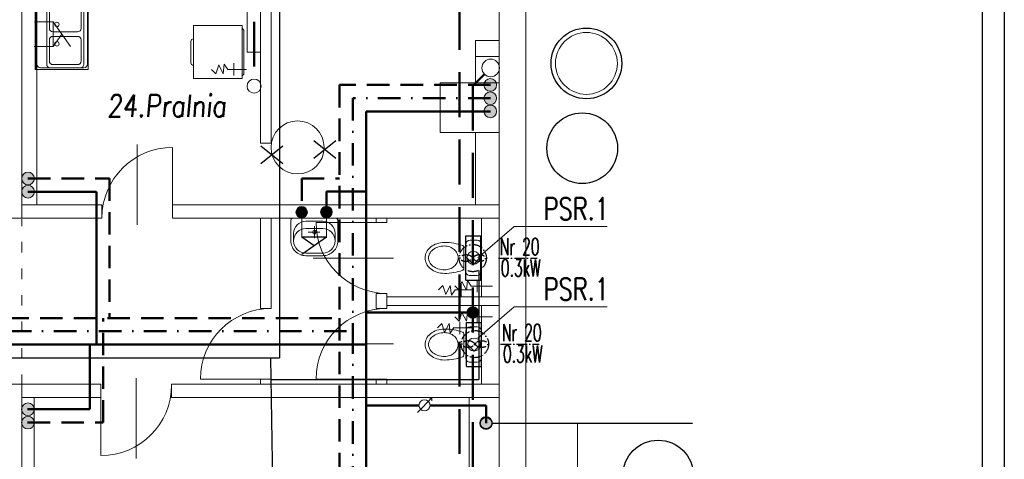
# Model space of a CAD drawing. Header units: millimetres. Extents: x -6513 to 30474, y -6915 to 65597.
# Tile 35 of 256: x 7268 to 8381, y -3173 to -2676. Entities that reach past the tile are written whole.
import ezdxf

# ---------------------------------------------------------------- set-up
doc = ezdxf.new("R2010")
doc.units = ezdxf.units.MM
for name, pattern in [('ACAD_ISO03W100', [30, 12, -18]), ('ACAD_ISO10W100', [18, 12, -3, 0, -3]), ('DASHDOTX2', [50.8, 25.4, -12.7, 0, -12.7]), ('DASHEDX2', [38.1, 25.4, -12.7])]:
    doc.linetypes.add(name, pattern=pattern)
doc.layers.get('0').update_dxf_attribs({"color": 8})
for name, color, linetype, lineweight in [('A_cienka', 8, 'Continuous', 5), ('A_przerywana', 8, 'ACAD_ISO03W100', 5), ('A_widok', 8, 'Continuous', 13), ('CH-KS-WEWN-ISTN-PION-NR', 8, 'Continuous', 20), ('CH-KS-WEWN-ISTN-PRZEWÓD-EL-POMOCNICZE', 8, 'Continuous', 9), ('CH-KS-WEWN-ISTN-PRZYBORY', 8, 'Continuous', 9), ('CH-KS-WEWN-ISTN-PRZYBORY-USUŃ-ZNAK', 8, 'Continuous', 25), ('CH-KS-WEWN-PION', 8, 'Continuous', 20), ('CH-KS-WEWN-PION-NR', 8, 'Continuous', 25), ('CH-KS-WEWN-PODEJŚCIA', 8, 'Continuous', 20), ('CH-KS-WEWN-PRZEWÓD-NAD-POSADZKĄ', 8, 'DASHEDX2', 50), ('CH-KS-WEWN-PRZYBORY', 8, 'Continuous', 20), ('CH-KS-WEWN-URZĄDZENIA', 8, 'Continuous', 20), ('CH-KS-WEWN-URZĄDZENIA-NR', 8, 'Continuous', 25), ('CH-KS-WEWN-URZĄDZENIA-NR-ODNOSNIK', 8, 'Continuous', 13), ('CH-W-WEWN-INOX-BATERIE', 8, 'Continuous', 20), ('CH-W-WEWN-INOX-PION', 8, 'Continuous', 20), ('CH-W-WEWN-INOX-PION-NR', 8, 'Continuous', 25), ('CH-W-WEWN-INOX-PIONIK', 8, 'Continuous', 20), ('CH-W-WEWN-INOX-PRZEWÓD-CIEPŁA', 8, 'DASHEDX2', 50), ('CH-W-WEWN-INOX-PRZEWÓD-CYRKULACJA', 8, 'DASHDOTX2', 50), ('CH-W-WEWN-INOX-PRZEWÓD-ZIMNA', 8, 'Continuous', 50), ('CH-W-WEWN-ISTN-BATERIE', 8, 'Continuous', 9), ('CH-W-ZEWN-ISTN-OPIS-ODNOŚNIK', 8, 'Continuous', 13), ('CH-W-ZEWN-ISTN-PRZEWÓD', 8, 'Continuous', 25), ('E_oświetlenie', 1, 'Continuous', 30), ('E_technologia', 1, 'ACAD_ISO10W100', 30), ('R-TABELKA', 8, 'Continuous', 25)]:
    doc.layers.add(name, color=color, linetype=linetype, lineweight=lineweight)
doc.styles.add('ROMANSS', font='romans.shx', dxfattribs={"width": 0.8, "oblique": 5})
doc.styles.add('SIMPLEXD', font='SIMPLEX.SHX', dxfattribs={"width": 0.6})

# ---------------------------------------------------------------- blocks, each defined once
blk = doc.blocks.new('drzwi schem')
at = {"color": 252}
blk.add_line((0, 0), (0, 1), dxfattribs=at)
at = {"color": 252, "ltscale": 10}
blk.add_line((0.5, -0.093), (0.5, 1.04), dxfattribs=at)
at = {"color": 252}
blk.add_arc((0, 0), 1, 0, 90, dxfattribs=at)
blk = doc.blocks.new('MU-STOJĄCA')
at = {"layer": 'CH-KS-WEWN-ISTN-PRZYBORY'}
for p, q in [((15, 0), (-15, 0)), ((-20, -5), (-20, -13)), ((20, -5), (20, -13)), ((15, -18), (-15, -18)), ((12.1, -20), (-12.1, -20))]:
    blk.add_line(p, q, dxfattribs=at)
for points in [[(13.5, -42, 0.086436), (12.4, -35.9, 0.092654), (9.5, -31, 0.103059), (5.1, -27.6, 0.111854), (0, -26.4, 0.111854), (-5.1, -27.6, 0.103059), (-9.5, -31, 0.092654), (-12.4, -35.9, 0.086436), (-13.5, -42, 0.086436)], [(-17.5, -42, 0.07974), (-16.1, -50.6, 0.08865), (-12.4, -57.6, 0.10507), (-6.5, -62.4, 0.120602), (0, -64, 0.120602), (6.5, -62.4, 0.10507), (12.4, -57.6, 0.08865), (16.1, -50.6, 0.07974), (17.5, -42, 0.07974)], [(-13.5, -42, 0.07974), (-12.3, -49.4, 0.08865), (-9.2, -55.1, 0.10507), (-4.6, -58.9, 0.120602), (0, -60, 0.120602), (4.6, -58.9, 0.10507), (9.2, -55.1, 0.08865), (12.3, -49.4, 0.07974), (13.5, -42, 0.07974)]]:
    blk.add_lwpolyline(points, format="xyb", dxfattribs=at)
for centre, radius, start, end in [((-15, -5), 5, 90, 180), ((15, -5), 5, 0, 90), ((-15, -13), 5, 180, 270), ((45, -42), 62.5, 160.6961, 180), ((-12.1, -22), 2, 90, 160.6961), ((12.1, -22), 2, 19.3039, 90), ((-45, -42), 62.5, 0, 19.3039), ((15, -13), 5, 270, 0)]:
    blk.add_arc(centre, radius, start, end, dxfattribs=at)
blk = doc.blocks.new('SAN8')
at = {"layer": 'CH-KS-WEWN-ISTN-PRZYBORY'}
for p, q in [((-24, -0.268), (-23, 0)), ((-23, 0), (23, 0)), ((23, 0), (24, -0.268)), ((-25, -2), (-24.7321, -1)), ((-25, -24), (-25, -2)), ((-24.7321, -1), (-24, -0.268)), ((-9.1111, -3.1989), (9.1111, -3.1989)), ((0, -21.4207), (0, -8.4592)), ((24, -0.268), (24.732, -1)), ((24.732, -1), (25, -2)), ((25, -2), (25, -24)), ((-22.1111, -16.1989), (-22.1111, -24.1146)), ((8.9289, -10.9324), (-8.9289, -10.9324)), ((5.8704, -14.7992), (-6.4336, -14.7992)), ((-1.6996, -14.0952), (-1.8397, -14.7992)), ((-1.8397, -14.7992), (-1.6996, -15.5032)), ((-1.3009, -13.4984), (-1.6996, -14.0952)), ((-1.6996, -15.5032), (-1.3009, -16.1)), ((-0.704, -13.0995), (-1.3009, -13.4984)), ((-1.3009, -16.1), (-0.704, -16.4988)), ((0, -12.9595), (-0.704, -13.0995)), ((-0.704, -16.4988), (0, -16.6389)), ((0.704, -13.0995), (0, -12.9595)), ((0, -16.6389), (0.704, -16.4988)), ((1.3009, -13.4984), (0.704, -13.0995)), ((0.704, -16.4988), (1.3009, -16.1)), ((1.6996, -14.0952), (1.3009, -13.4984)), ((1.3009, -16.1), (1.6996, -15.5032)), ((1.8397, -14.7992), (1.6996, -14.0952)), ((1.6996, -15.5032), (1.8397, -14.7992)), ((22.1111, -24.1146), (22.1111, -16.1989)), ((9.2257, -40.0035), (-9.2257, -40.0035)), ((-8.9289, -37.2968), (8.9289, -37.2968))]:
    blk.add_line(p, q, dxfattribs=at)
for centre, radius, start, end in [((-9.1111, -16.1989), 13, 90, 180), ((9.1111, -16.1989), 13, 0, 90), ((-8.9289, -24.1146), 13.1822, 90, 270), ((8.9289, -24.1146), 13.1822, 270, 90), ((-9.1111, -24.1146), 15.8893, 179.586731, 269.586792), ((9.1111, -24.1146), 15.8893, 270.413269, 0.413269)]:
    blk.add_arc(centre, radius, start, end, dxfattribs=at)
blk = doc.blocks.new('SR')
at = {"layer": 'CH-KS-WEWN-URZĄDZENIA', "lineweight": 30}
for p, q in [((-25, 8.5), (25, 8.5)), ((-25, 8.5), (-25, -8.5)), ((25, 8.5), (25, -8.5)), ((-25, -8.5), (25, -8.5))]:
    blk.add_line(p, q, dxfattribs=at)
at = {"layer": 'CH-KS-WEWN-URZĄDZENIA', "color": 8, "lineweight": 13}
for q in [(0, 7.4), (0, -7.4)]:
    blk.add_line((-7.4, 0), q, dxfattribs=at)
blk.add_circle((0, 0), 7.36, dxfattribs=at)
blk = doc.blocks.new('PR-60X60')
at = {"layer": 'CH-KS-WEWN-ISTN-PRZYBORY'}
blk.add_lwpolyline([(0.6, 0.05), (0.6, 0.6), (0, 0.6), (0, 0.05)], close=True, dxfattribs=at)
for points in [[(0.42, 0.63), (0.18, 0.63)], [(0.03, 0.05), (0.05, 0.03), (0.55, 0.03), (0.57, 0.05)]]:
    blk.add_lwpolyline(points, dxfattribs=at)
for centre, start, end in [((0.18, 0.6), 90, 180), ((0.42, 0.6), 0, 90)]:
    blk.add_arc(centre, 0.03, start, end, dxfattribs=at)
blk = doc.blocks.new('ZZ-80-60-PROJ')
at = {"layer": 'CH-KS-WEWN-PRZYBORY'}
for p, q in [((0, 59), (80, 59)), ((6, 58), (74, 58)), ((2, 5), (2, 54)), ((78, 54), (78, 5)), ((74, 1), (6, 1))]:
    blk.add_line(p, q, dxfattribs=at)
blk.add_lwpolyline([(80, 0), (0, 0), (0, 60), (80, 60)], close=True, dxfattribs=at)
for points in [[(78, 43), (78, 9, -0.414214), (74, 5), (6, 5, -0.414214), (2, 9), (2, 43, -0.414214), (6, 47), (74, 47, -0.414214)], [(33.5, 8), (9.5, 8, -0.414214), (5.5, 12), (5.5, 40, -0.414214), (9.5, 44), (33.5, 44, -0.414214), (37.5, 40), (37.5, 12, -0.414214)], [(46.5, 8), (70.5, 8, 0.414214), (74.5, 12), (74.5, 40, 0.414214), (70.5, 44), (46.5, 44, 0.414214), (42.5, 40), (42.5, 12, 0.414214)]]:
    blk.add_lwpolyline(points, format="xyb", close=True, dxfattribs=at)
for centre in [(29, 35.5), (51, 35.5)]:
    blk.add_circle(centre, 2.5, dxfattribs=at)
for centre, start, end in [((6, 54), 90, 180), ((74, 54), 0, 90), ((6, 5), 180, 270), ((74, 5), 270, 0)]:
    blk.add_arc(centre, 4, start, end, dxfattribs=at)

msp = doc.modelspace()

# ---------------------------------------------------------------- hatches: boundary and pattern name
at = {"layer": 'CH-W-WEWN-INOX-PION'}
h = msp.add_hatch(color=256, dxfattribs=at)
h.paths.add_polyline_path([(7792.804, -2749.28, 0.41806339), (7799.98, -2756.551, 0.41806339), (7807.156, -2749.28)])
h.paths.add_polyline_path([(7807.156, -2749.28, 0.41037418), (7799.98, -2742.198, 0.41037418), (7792.804, -2749.28)])
h = msp.add_hatch(color=256, dxfattribs=at)
h.paths.add_polyline_path([(7792.804, -2764.28, 0.41806339), (7799.98, -2771.551, 0.41806339), (7807.156, -2764.28)])
h.paths.add_polyline_path([(7807.156, -2764.28, 0.41037418), (7799.98, -2757.198, 0.41037418), (7792.804, -2764.28)])
h = msp.add_hatch(color=256, dxfattribs=at)
h.paths.add_polyline_path([(7792.804, -2779.28, 0.41806339), (7799.98, -2786.551, 0.41806339), (7807.156, -2779.28)])
h.paths.add_polyline_path([(7807.156, -2779.28, 0.41037418), (7799.98, -2772.198, 0.41037418), (7792.804, -2779.28)])
h = msp.add_hatch(color=256, dxfattribs=at)
h.paths.add_polyline_path([(7284.482, -2855.336, 0.41806339), (7277.306, -2848.065, 0.41806339), (7270.13, -2855.336)])
h.paths.add_polyline_path([(7270.13, -2855.336, 0.41037418), (7277.306, -2862.418, 0.41037418), (7284.482, -2855.336)])
h = msp.add_hatch(color=256, dxfattribs=at)
h.paths.add_polyline_path([(7284.482, -2870.336, 0.41806339), (7277.306, -2863.065, 0.41806339), (7270.13, -2870.336)])
h.paths.add_polyline_path([(7270.13, -2870.336, 0.41037418), (7277.306, -2877.418, 0.41037418), (7284.482, -2870.336)])
h = msp.add_hatch(color=256, dxfattribs=at)
h.paths.add_polyline_path([(7284.224, -3116.21, -0.41806339), (7277.048, -3123.48, -0.41806339), (7269.872, -3116.21)])
h.paths.add_polyline_path([(7269.872, -3116.21, -0.41037418), (7277.048, -3109.127, -0.41037418), (7284.224, -3116.21)])
h = msp.add_hatch(color=256, dxfattribs=at)
h.paths.add_polyline_path([(7284.224, -3131.21, -0.41806339), (7277.048, -3138.48, -0.41806339), (7269.872, -3131.21)])
h.paths.add_polyline_path([(7269.872, -3131.21, -0.41037418), (7277.048, -3124.127, -0.41037418), (7284.224, -3131.21)])
h = msp.add_hatch(color=256, dxfattribs=at)
h.paths.add_polyline_path([(7788.032, -3132.094, -0.41806339), (7795.208, -3124.823, -0.41806339), (7802.384, -3132.094)])
h.paths.add_polyline_path([(7802.384, -3132.094, -0.41037418), (7795.208, -3139.176, -0.41037418), (7788.032, -3132.094)])
at = {"layer": 'CH-W-WEWN-INOX-PIONIK', "ltscale": 10}
for points in [[(7586.714, -2886.917, -1), (7586.714, -2899.98, -1)], [(7614.701, -2886.629, -1), (7614.701, -2899.692, -1)], [(7780.208, -3000.225, -1), (7780.208, -3013.288, -1)]]:
    msp.add_hatch(color=256, dxfattribs=at).paths.add_polyline_path(points)

# ---------------------------------------------------------------- linework, layer by layer
at = {"layer": 'A_cienka'}
for p, q in [((7287.208, -2885.081), (7287.208, -2338.081)), ((7525.208, -2338.081), (7525.208, -2712.335)), ((7783.208, -2747.081), (7783.208, -2699.081)), ((7783.208, -2699.081), (7810.208, -2699.081)), ((7525.208, -2712.335), (7540.208, -2712.335)), ((7783.208, -2717.081), (7810.208, -2717.081)), ((7743.208, -2803.081), (7743.208, -2747.081)), ((7743.208, -2747.081), (7810.208, -2747.081)), ((7743.208, -2803.081), (7810.208, -2803.081)), ((7783.208, -2885.081), (7783.208, -2803.081)), ((7790.208, -2989.081), (7790.208, -2900.081)), ((7790.208, -3088.081), (7790.208, -2999.081)), ((7284.208, -3665.081), (7284.208, -3103.081)), ((7776.208, -3190.081), (7776.208, -3103.081))]:
    msp.add_line(p, q, dxfattribs=at)
at = {"layer": 'A_przerywana'}
msp.add_line((7270.208, -3089.052), (7270.208, -2901.052), dxfattribs=at)
at = {"layer": 'A_widok', "ltscale": 5}
for p, q in [((7840.208, -3714.081), (7840.208, -2298.081)), ((7270.208, -2900.081), (7270.208, -2338.081)), ((7540.208, -2338.081), (7540.208, -2815.081)), ((7552.208, -2338.081), (7552.208, -2815.081)), ((7810.208, -3674.081), (7810.208, -2338.081)), ((7810.208, -3674.081), (7810.208, -2338.081)), ((7540.208, -2815.081), (7552.208, -2815.081)), ((7270.208, -2885.081), (7360.712, -2885.081)), ((7360.712, -2885.081), (7360.712, -2900.081)), ((7440.712, -2885.081), (7810.208, -2885.081)), ((7440.712, -2885.081), (7810.208, -2885.081)), ((7440.712, -2885.081), (7440.712, -2900.081)), ((7008.843, -2900.081), (7360.712, -2900.081)), ((7440.712, -2900.081), (7810.208, -2900.081)), ((7540.208, -2900.081), (7540.208, -3002.282)), ((7552.208, -2900.081), (7552.208, -3002.282)), ((7671.001, -2900.081), (7671.001, -2905.183)), ((7683.001, -2905.183), (7671.001, -2905.183)), ((7683.001, -2900.081), (7683.001, -2905.183)), ((7671.001, -2985.183), (7671.001, -3002.282)), ((7683.001, -2985.183), (7671.001, -2985.183)), ((7683.001, -2985.183), (7683.001, -3002.282)), ((7683.001, -2989.081), (7810.208, -2989.081)), ((7552.208, -3002.282), (7540.208, -3002.282)), ((7683.001, -3002.282), (7671.001, -3002.282)), ((7683.001, -2999.081), (7810.208, -2999.081)), ((7540.208, -3082.282), (7540.208, -3088.081)), ((7552.208, -3082.282), (7540.208, -3082.282)), ((7552.208, -3082.282), (7552.208, -3088.081)), ((7671.001, -3082.282), (7671.001, -3088.081)), ((7683.001, -3082.282), (7671.001, -3082.282)), ((7683.001, -3082.282), (7683.001, -3088.081)), ((7145.154, -3088.081), (7359.612, -3088.081)), ((7270.208, -3674.081), (7270.208, -3088.081)), ((7359.612, -3088.081), (7359.612, -3103.081)), ((7439.61, -3088.081), (7810.208, -3088.081)), ((7439.61, -3088.081), (7439.61, -3103.081)), ((7270.208, -3103.081), (7359.612, -3103.081)), ((7439.61, -3103.081), (7810.208, -3103.081))]:
    msp.add_line(p, q, dxfattribs=at)
at = {"layer": 'CH-KS-WEWN-ISTN-PION-NR', "extrusion": (-1.29885e-05, -7.54363e-06, 1)}
msp.add_circle((7908.745, -2725.032, -0.082), 35, dxfattribs=at)
at = {"layer": 'CH-KS-WEWN-ISTN-PRZEWÓD-EL-POMOCNICZE', "ltscale": 5}
msp.add_circle((7582.1, -2820.081), 30, dxfattribs=at)
at = {"layer": 'CH-KS-WEWN-ISTN-PRZYBORY-USUŃ-ZNAK'}
for p, q in [((7600.391, -2812.414), (7625.391, -2832.414)), ((7600.391, -2832.414), (7625.391, -2812.414)), ((7540.34, -2818.285), (7565.34, -2838.285)), ((7540.34, -2838.285), (7565.34, -2818.285))]:
    msp.add_line(p, q, dxfattribs=at)
at = {"layer": 'CH-KS-WEWN-PION', "extrusion": (-1.29885e-05, -7.54363e-06, 1)}
msp.add_circle((7800.489, -2730.119, -0.081), 9.967, dxfattribs=at)
at = {"layer": 'CH-KS-WEWN-PION-NR', "extrusion": (-1.29885e-05, -7.54363e-06, 1)}
msp.add_circle((7908.745, -2725.032, -0.082), 40, dxfattribs=at)
at = {"layer": 'CH-KS-WEWN-PODEJŚCIA', "ltscale": 10, "extrusion": (-1.29885e-05, -7.54363e-06, 1)}
msp.add_circle((7532.936, -2750.735, -0.077), 8, dxfattribs=at)
at = {"layer": 'CH-KS-WEWN-PRZEWÓD-NAD-POSADZKĄ', "ltscale": 2}
for p, q in [((7532.936, -2373.081), (7532.936, -2742.735)), ((7765.208, -3624.081), (7765.208, -2373.081)), ((7793.441, -2737.167), (7780.208, -2750.399)), ((7780.208, -3639.081), (7780.208, -2750.399))]:
    msp.add_line(p, q, dxfattribs=at)
at = {"layer": 'CH-KS-WEWN-URZĄDZENIA-NR-ODNOSNIK'}
for p, q in [((7827.121, -2909.718), (7785.928, -2945.081)), ((7827.121, -2909.718), (7932.119, -2909.718)), ((7827.121, -3000.565), (7785.928, -3035.927)), ((7827.121, -3000.565), (7932.119, -3000.565))]:
    msp.add_line(p, q, dxfattribs=at)
at = {"layer": 'CH-W-WEWN-INOX-BATERIE'}
for p, q in [((7305.653, -2678.068), (7284.653, -2678.068)), ((7305.653, -2678.068), (7325.253, -2706.068)), ((7305.653, -2678.068), (7305.653, -2706.068)), ((7315.453, -2692.068), (7305.653, -2706.068)), ((7305.653, -2706.068), (7284.185, -2706.068)), ((7489.645, -2736.724), (7492.836, -2726.717)), ((7497.942, -2736.724), (7492.836, -2726.717)), ((7497.942, -2736.724), (7499.219, -2725.866)), ((7503.261, -2732.04), (7499.219, -2725.866)), ((7510.149, -2738.739), (7510.149, -2724.739)), ((7489.645, -2736.724), (7484.751, -2731.827)), ((7503.149, -2731.739), (7524.464, -2731.739)), ((7586.849, -2921.601), (7586.849, -2900.133)), ((7614.849, -2921.601), (7614.849, -2900.601)), ((7600.849, -2931.401), (7586.849, -2921.601)), ((7614.849, -2921.601), (7586.849, -2941.201)), ((7614.849, -2921.601), (7586.849, -2921.601)), ((7746.513, -2976.375), (7741.62, -2981.272)), ((7746.513, -2976.375), (7749.705, -2986.381)), ((7754.811, -2976.375), (7749.705, -2986.381)), ((7754.811, -2976.375), (7756.088, -2987.233)), ((7760.13, -2981.059), (7756.088, -2987.233)), ((7760.018, -2981.36), (7780.208, -2981.36)), ((7767.018, -2974.36), (7767.018, -2988.36)), ((7780.208, -2981.36), (7780.208, -3024.257)), ((7765.616, -3017.257), (7765.616, -3031.257)), ((7745.112, -3019.272), (7740.218, -3024.169)), ((7745.112, -3019.272), (7748.303, -3029.279)), ((7753.409, -3019.272), (7748.303, -3029.279)), ((7753.409, -3019.272), (7754.686, -3030.13)), ((7758.728, -3023.956), (7754.686, -3030.13)), ((7758.616, -3024.257), (7780.208, -3024.257)), ((7717.65, -3119.906), (7734.108, -3103.448)), ((7730.744, -3103.48), (7734.076, -3103.48)), ((7734.108, -3103.448), (7734.108, -3106.684))]:
    msp.add_line(p, q, dxfattribs=at)
msp.add_circle((7725.587, -3111.898), 6.273, dxfattribs=at)
at = {"layer": 'CH-W-WEWN-INOX-PION'}
for centre in [(7799.98, -2749.375), (7799.98, -2764.375), (7799.98, -2779.375), (7277.306, -2855.242), (7277.306, -2870.242), (7277.048, -3116.304), (7277.048, -3131.304), (7795.208, -3132)]:
    msp.add_circle(centre, 7.176, dxfattribs=at)
at = {"layer": 'CH-W-WEWN-INOX-PION-NR', "ltscale": 10, "extrusion": (-1.29885e-05, -7.54363e-06, 1)}
for centre in [(7904.015, -2820.977, -0.081), (7989.909, -3191.301, -0.08)]:
    msp.add_circle(centre, 40, dxfattribs=at)
at = {"layer": 'CH-W-WEWN-INOX-PIONIK', "ltscale": 10}
for centre in [(7586.714, -2893.449), (7614.701, -2893.161), (7780.208, -3006.756)]:
    msp.add_circle(centre, 6.531, dxfattribs=at)
at = {"layer": 'CH-W-WEWN-INOX-PRZEWÓD-CIEPŁA'}
for p, q in [((7800.233, -2749.375), (7629.537, -2749.375)), ((7629.537, -2749.375), (7629.537, -3013.081)), ((7277.053, -2855.242), (7369.548, -2855.242)), ((7369.548, -2855.242), (7369.548, -3013.081)), ((7586.849, -2855.081), (7629.537, -2855.081)), ((7586.849, -2855.081), (7586.849, -2892.896)), ((5728.674, -3013.081), (7629.537, -3013.081)), ((7362.048, -3131.304), (7362.048, -3013.081)), ((7629.537, -3013.081), (7629.537, -3243.495)), ((7276.795, -3131.304), (7362.048, -3131.304))]:
    msp.add_line(p, q, dxfattribs=at)
at = {"layer": 'CH-W-WEWN-INOX-PRZEWÓD-CYRKULACJA'}
for p, q in [((7800.233, -2764.375), (7644.537, -2764.375)), ((7644.537, -2764.375), (7644.537, -3028.081)), ((5728.674, -3028.081), (7644.537, -3028.081)), ((7644.537, -3028.081), (7644.537, -3228.495))]:
    msp.add_line(p, q, dxfattribs=at)
at = {"layer": 'CH-W-WEWN-INOX-PRZEWÓD-ZIMNA', "ltscale": 2}
for p, q in [((7800.233, -2779.375), (7659.537, -2779.375)), ((7659.537, -2779.375), (7659.537, -3213.495)), ((7277.053, -2870.242), (7354.548, -2870.242)), ((7354.548, -2870.242), (7354.548, -3043.081)), ((7614.849, -2870.081), (7659.537, -2870.081)), ((7614.849, -2870.081), (7614.849, -2892.896)), ((7276.795, -3116.304), (7347.048, -3116.304))]:
    msp.add_line(p, q, dxfattribs=at)
at = {"layer": 'CH-W-WEWN-INOX-PRZEWÓD-ZIMNA'}
for p, q in [((7659.537, -3006.756), (7780.234, -3006.756)), ((5728.674, -3043.081), (7659.537, -3043.081)), ((7347.048, -3116.304), (7347.048, -3043.081)), ((7659.537, -3111.898), (7719.314, -3111.898)), ((7731.859, -3111.898), (7795.208, -3111.898)), ((7795.208, -3111.898), (7795.208, -3132))]:
    msp.add_line(p, q, dxfattribs=at)
at = {"layer": 'CH-W-WEWN-ISTN-BATERIE'}
for p, q in [((7489.645, -2736.724), (7492.836, -2726.717)), ((7497.942, -2736.724), (7492.836, -2726.717)), ((7497.942, -2736.724), (7499.219, -2725.866)), ((7503.261, -2732.04), (7499.219, -2725.866)), ((7510.149, -2738.739), (7510.149, -2724.739)), ((7489.645, -2736.724), (7484.751, -2731.827)), ((7503.149, -2731.739), (7524.464, -2731.739)), ((7586.714, -2921.078), (7586.714, -2900.081)), ((7614.714, -2921.078), (7614.714, -2900.078)), ((7614.714, -2921.078), (7586.714, -2940.678)), ((7614.714, -2921.078), (7586.714, -2921.078)), ((7600.714, -2930.878), (7586.714, -2921.078)), ((7764.833, -2981.63), (7768.024, -2971.624)), ((7773.13, -2981.63), (7768.024, -2971.624)), ((7773.13, -2981.63), (7774.407, -2970.772)), ((7778.449, -2976.946), (7774.407, -2970.772)), ((7785.26, -2983.86), (7785.26, -2969.86)), ((7764.833, -2981.63), (7759.939, -2976.733)), ((7778.26, -2976.86), (7802.708, -2976.86)), ((7764.833, -3016.677), (7768.024, -3006.67)), ((7773.13, -3016.677), (7768.024, -3006.67)), ((7773.13, -3016.677), (7774.407, -3005.819)), ((7778.449, -3011.993), (7774.407, -3005.819)), ((7785.26, -3018.906), (7785.26, -3004.906)), ((7764.833, -3016.677), (7759.939, -3011.78)), ((7778.26, -3011.906), (7802.708, -3011.906))]:
    msp.add_line(p, q, dxfattribs=at)
at = {"layer": 'CH-W-ZEWN-ISTN-OPIS-ODNOŚNIK', "ltscale": 10}
msp.add_line((7898.834, -3533.097), (7898.834, -3132), dxfattribs=at)
at = {"layer": 'CH-W-ZEWN-ISTN-PRZEWÓD'}
msp.add_line((7801.74, -3132), (8028.731, -3132), dxfattribs=at)
msp.add_circle((7795.208, -3132), 6.531, dxfattribs=at)
msp.add_circle((7795.208, -3132), 6.531, dxfattribs=at)
at = {"layer": 'E_oświetlenie'}
for p, q in [((7561.498, -2509.221), (7561.498, -3058.081)), ((7787.14, -2959.413), (7787.14, -3082.647)), ((-504.888, -3058.081), (7561.498, -3058.081)), ((7557.624, -3439.965), (7551.847, -3058.081)), ((7552.219, -3082.647), (7787.14, -3082.647))]:
    msp.add_line(p, q, dxfattribs=at)
at = {"layer": 'E_technologia'}
for p, q in [((7779.011, -2943.844), (7781.416, -2946.623)), ((7781.416, -2943.844), (7779.011, -2946.623)), ((7809.182, -2945.531), (7852.957, -2945.531)), ((7781.386, -3041.121), (7783.791, -3043.9)), ((7783.791, -3041.121), (7781.386, -3043.9)), ((7811.557, -3042.808), (7855.331, -3042.808))]:
    msp.add_line(p, q, dxfattribs=at)
for centre in [(7780.214, -2945.233), (7782.588, -3042.51)]:
    msp.add_circle(centre, 15.427, dxfattribs=at)
for centre, start_param, end_param in [((7772.587, -2945.233), 3.54986568, 9.01650493), ((7787.841, -2945.233), 0.40827303, 5.87491228), ((7774.962, -3042.51), 3.54986568, 9.01650493), ((7790.215, -3042.51), 0.40827303, 5.87491228)]:
    msp.add_ellipse(centre, major_axis=(-7, 0), ratio=0.5, start_param=start_param, end_param=end_param, dxfattribs=at)
at = {"layer": 'R-TABELKA'}
for p, q in [((8381.396, -1767.777), (8381.396, -4089.895)), ((8356.396, -1792.777), (8356.396, -4064.895))]:
    msp.add_line(p, q, dxfattribs=at)

# ---------------------------------------------------------------- block references
at = {"layer": 'A_cienka', "xscale": -80, "yscale": 80, "zscale": 80}
msp.add_blockref('drzwi schem', (7440.712, -2900.081), dxfattribs=at)
at = {"layer": 'A_cienka', "yscale": 80, "zscale": 80}
for p, xscale, rotation in [((7683.001, -2905.183), -80, 90), ((7552.208, -3082.282), 80, 90), ((7683.001, -3082.282), 80, 90), ((7359.612, -3088.692), -80, 180)]:
    msp.add_blockref('drzwi schem', p, dxfattribs=dict(at, xscale=xscale, rotation=rotation))
at = {"layer": 'CH-KS-WEWN-ISTN-PRZYBORY', "xscale": 100, "yscale": 100, "zscale": 100, "rotation": 90}
msp.add_blockref('PR-60X60', (7524.341, -2742.234), dxfattribs=at)
at = {"layer": 'CH-KS-WEWN-ISTN-PRZYBORY', "xscale": 1.059999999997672, "yscale": 1.059999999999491, "zscale": 1.06}
msp.add_blockref('SAN8', (7601.051, -2900.213), dxfattribs=at)
at = {"layer": 'CH-KS-WEWN-ISTN-PRZYBORY', "rotation": 270}
for p in [(7790.208, -2945.081), (7790.208, -3043.081)]:
    msp.add_blockref('MU-STOJĄCA', p, dxfattribs=at)
at = {"layer": 'CH-KS-WEWN-PRZYBORY', "rotation": 90}
msp.add_blockref('ZZ-80-60-PROJ', (7345.33, -2731.913), dxfattribs=at)
at = {"layer": 'CH-KS-WEWN-URZĄDZENIA', "rotation": 90}
for p in [(7780.927, -2945.081), (7781.702, -3043.081)]:
    msp.add_blockref('SR', p, dxfattribs=at)

# ---------------------------------------------------------------- texts
at = {"layer": 'A_cienka', "insert": (7366.782, -2760.484), "char_height": 25, "width": 294.40196, "attachment_point": 1, "style": 'ROMANSS'}
msp.add_mtext('24.Pralnia', dxfattribs=at)
at = {"layer": 'CH-KS-WEWN-URZĄDZENIA-NR', "style": 'SIMPLEXD', "width": 0.75}
for p in [(7860.396, -2901.961), (7860.396, -2992.807)]:
    msp.add_text('PSR.1', height=25, dxfattribs=at).set_placement(p)
at = {"layer": 'E_technologia', "style": 'SIMPLEXD', "width": 0.6}
for s, p in [('Nr 20', (7810.825, -2941.838)), ('0.3kW', (7812.005, -2965.97)), ('Nr 20', (7813.2, -3039.115)), ('0.3kW', (7814.38, -3063.247))]:
    msp.add_text(s, height=19.2, dxfattribs=at).set_placement(p)

doc.saveas('drawing.dxf')
